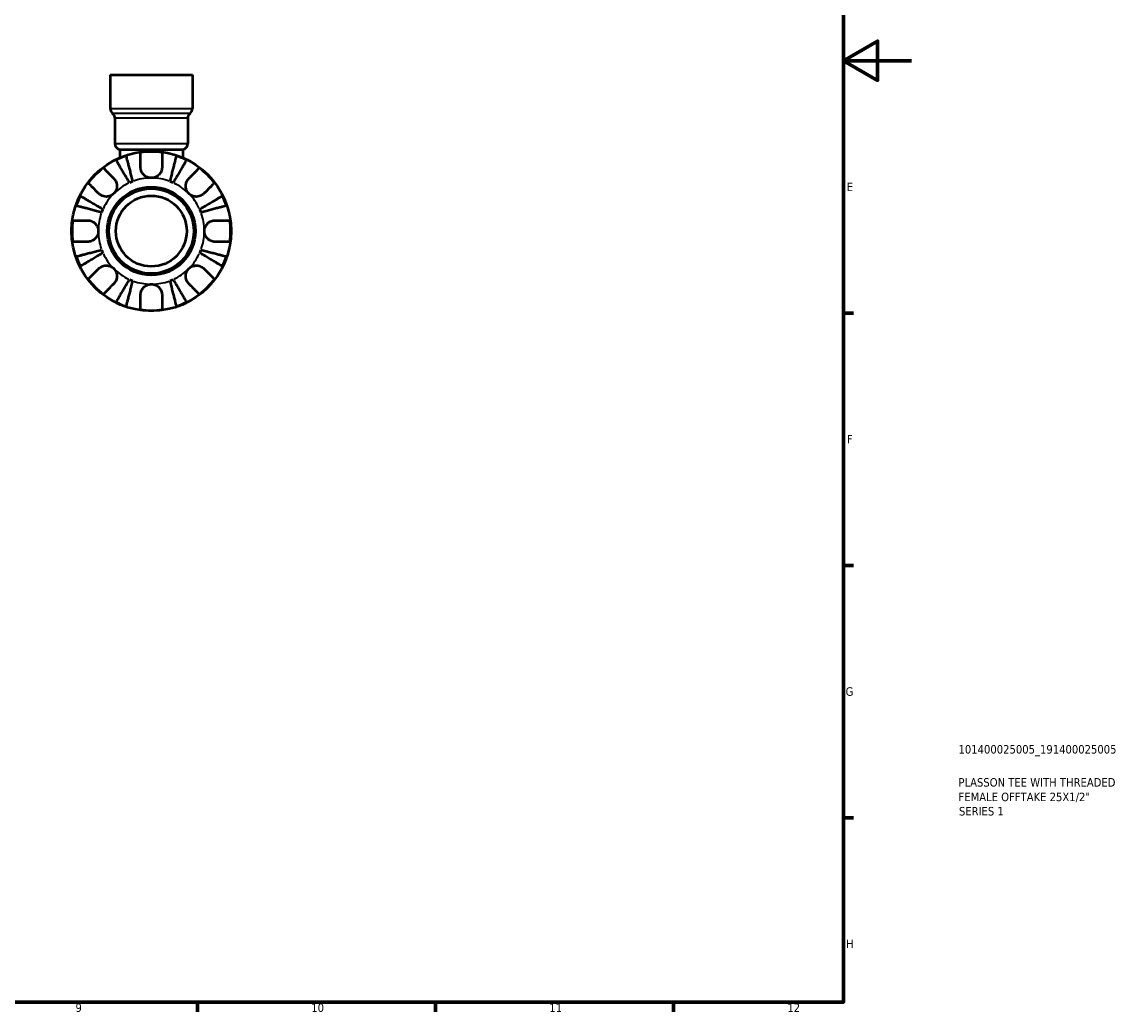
# Model space of a CAD drawing. Header units: millimetres. Extents: x 0 to 904, y 0 to 693.
# Tile 8 of 10: x 579 to 904, y 17 to 308. Entities that reach past the tile are written whole.
import ezdxf

# ---------------------------------------------------------------- set-up
doc = ezdxf.new("R2010")
doc.units = ezdxf.units.MM
for name, color, linetype, lineweight in [('Border (ISO)', 7, 'Continuous', 70), ('Title (ISO)', 7, 'Continuous', 50), ('Visible (ISO)', 7, 'Continuous', 50), ('Visible Narrow (ISO)', 7, 'Continuous', 35)]:
    doc.layers.add(name, color=color, linetype=linetype, lineweight=lineweight)
doc.styles.add('Note Text (ISO)', font='tahoma.ttf')

# ---------------------------------------------------------------- blocks, each defined once
blk = doc.blocks.new('Borders Default Border')
at = {"layer": 'Border (ISO)'}
for p, q in [((821, 222.75), (823.9, 222.75)), ((821, 148.5), (823.9, 148.5)), ((821, 74.25), (823.9, 74.25)), ((630.75, 20), (630.75, 17.1)), ((700.83, 20), (700.83, 17.1)), ((770.92, 20), (770.92, 17.1))]:
    blk.add_line(p, q, dxfattribs=at)
at = {"layer": 'Border (ISO)', "flags": 128}
for points in [[(20, 20), (20, 574), (821, 574), (821, 20), (20, 20)], [(841, 297), (821, 297), (831, 302.77), (831, 291.23), (821, 297)]]:
    blk.add_lwpolyline(points, dxfattribs=at)
at = {"layer": 'Border (ISO)', "color": 232, "true_color": 0xca0064, "char_height": 2.5, "attachment_point": 7, "style": 'Note Text (ISO)'}
for s, insert in [('E', (821.94, 258.63)), ('F', (822, 184.38)), ('G', (821.61, 110.08)), ('H', (821.74, 35.88)), ('9', (594.88, 17.05)), ('10', (664.29, 17.05)), ('11', (734.37, 17.1)), ('12', (804.46, 17.1))]:
    blk.add_mtext(s, dxfattribs=dict(at, insert=insert))
blk = doc.blocks.new('Title Blocks ISO')
at = {"layer": 'Title (ISO)', "color": 232, "true_color": 0xca0064, "style": 'Note Text (ISO)'}
for tag, p in [('PART_NUMBER_001', (33.84, 73.13)), ('DESCRIPTION_001', (33.84, 63.4)), ('DESCRIPTION_002', (33.84, 59.12)), ('DESCRIPTION_003', (33.96, 54.91))]:
    blk.add_attdef(tag, p, '', height=2.5, dxfattribs=at)

msp = doc.modelspace()

# ---------------------------------------------------------------- linework, layer by layer
at = {"layer": 'Visible (ISO)'}
for p, q in [((605.091, 292.877), (629.311, 292.877)), ((605.091, 292.877), (605.091, 282.981)), ((629.311, 292.877), (629.311, 282.981)), ((606.488, 280.072), (606.488, 272.678)), ((627.914, 280.072), (627.914, 272.678)), ((607.885, 270.874), (626.516, 270.874)), ((607.885, 270.874), (607.885, 268.452)), ((626.516, 270.874), (626.516, 268.452))]:
    msp.add_line(p, q, dxfattribs=at)
for radius in [23.5, 12.97, 12.5, 10.417]:
    msp.add_circle((617.201, 246.877), radius, dxfattribs=at)
for centre, radius, start, end in [((606.954, 282.981), 1.863, 180, 231.31781), ((627.448, 282.981), 1.863, 308.68219, 0), ((604.625, 280.072), 1.863, 0, 51.31781), ((629.777, 280.072), 1.863, 128.68219, 180), ((608.351, 272.678), 1.863, 180, 255.52249), ((617.201, 246.877), 23.341, 82.24391, 97.75609), ((626.05, 272.678), 1.863, 284.47751, 0), ((617.201, 246.877), 23.341, 108.62342, 116.37658), ((617.201, 246.877), 23.341, 63.62342, 71.37658), ((617.201, 246.877), 23.341, 127.24391, 142.75609), ((617.201, 246.877), 23.341, 37.24391, 52.75609), ((617.201, 246.877), 15.625, 110.66622, 114.33378), ((617.201, 246.877), 15.625, 65.66622, 69.33378), ((617.201, 246.877), 23.341, 153.62342, 161.37658), ((617.201, 246.877), 23.341, 18.62342, 26.37658), ((617.201, 246.877), 15.625, 155.66622, 159.33378), ((617.201, 246.877), 15.625, 20.66622, 24.33378), ((617.201, 246.877), 23.341, 172.24391, 187.75609), ((617.201, 246.877), 23.341, 352.24391, 7.75609), ((617.201, 246.877), 15.625, 200.66622, 204.33378), ((617.201, 246.877), 15.625, 335.66622, 339.33378), ((617.201, 246.877), 23.341, 198.62342, 206.37658), ((617.201, 246.877), 23.341, 333.62342, 341.37658), ((617.201, 246.877), 23.341, 217.24391, 232.75609), ((617.201, 246.877), 15.625, 245.66622, 249.33378), ((617.201, 246.877), 15.625, 290.66622, 294.33378), ((617.201, 246.877), 23.341, 307.24391, 322.75609), ((617.201, 246.877), 23.341, 243.62342, 251.37658), ((617.201, 246.877), 23.341, 288.62342, 296.37658), ((617.201, 246.877), 23.341, 262.24391, 277.75609)]:
    msp.add_arc(centre, radius, start, end, dxfattribs=at)
for points, knots in [([(614.051, 265.652), (614.051, 265.986), (614.051, 266.322), (614.051, 267.089), (614.051, 267.503), (614.051, 268.196), (614.051, 268.538), (614.051, 269.13), (614.051, 269.379), (614.051, 269.746), (614.051, 269.901), (614.051, 270.005)], [3.89239507, 3.89239507, 3.89239507, 3.89239507, 3.99831093, 3.99831093, 4.14541915, 4.14541915, 4.2913159, 4.2913159, 4.43721264, 4.43721264, 4.57824766, 4.57824766, 4.57824766, 4.57824766]), ([(620.351, 270.005), (620.351, 269.901), (620.351, 269.746), (620.351, 269.379), (620.351, 269.13), (620.351, 268.538), (620.351, 268.196), (620.351, 267.503), (620.351, 267.089), (620.351, 266.322), (620.351, 265.986), (620.351, 265.652)], [0.14941001, 0.14941001, 0.14941001, 0.14941001, 0.29044502, 0.29044502, 0.43634177, 0.43634177, 0.58223851, 0.58223851, 0.72934673, 0.72934673, 0.83526259, 0.83526259, 0.83526259, 0.83526259]), ([(610.762, 261.114), (610.514, 261.536), (610.243, 261.996), (609.712, 262.898), (609.452, 263.339), (608.994, 264.116), (608.754, 264.524), (608.305, 265.286), (608.097, 265.639), (607.747, 266.233), (607.574, 266.527), (607.275, 267.035), (607.149, 267.249), (606.962, 267.565), (606.884, 267.699), (606.831, 267.788)], [3.5133937, 3.5133937, 3.5133937, 3.5133937, 3.6601181, 3.6601181, 3.8068425, 3.8068425, 3.9529976, 3.9529976, 4.0991526, 4.0991526, 4.2449679, 4.2449679, 4.3907831, 4.3907831, 4.5326305, 4.5326305, 4.5326305, 4.5326305]), ([(609.747, 268.996), (609.773, 268.896), (609.812, 268.746), (609.904, 268.39), (609.966, 268.15), (610.113, 267.579), (610.199, 267.248), (610.371, 266.582), (610.474, 266.184), (610.695, 265.328), (610.814, 264.87), (611.04, 263.996), (611.168, 263.501), (611.43, 262.488), (611.564, 261.971), (611.686, 261.497)], [0.1494024, 0.1494024, 0.1494024, 0.1494024, 0.2912498, 0.2912498, 0.4370651, 0.4370651, 0.5828803, 0.5828803, 0.7290354, 0.7290354, 0.8751905, 0.8751905, 1.0219149, 1.0219149, 1.1686392, 1.1686392, 1.1686392, 1.1686392]), ([(622.715, 261.497), (622.838, 261.971), (622.971, 262.488), (623.233, 263.501), (623.362, 263.996), (623.587, 264.87), (623.706, 265.328), (623.927, 266.184), (624.03, 266.582), (624.203, 267.248), (624.288, 267.579), (624.436, 268.15), (624.498, 268.39), (624.59, 268.746), (624.629, 268.896), (624.655, 268.996)], [3.5133937, 3.5133937, 3.5133937, 3.5133937, 3.6601181, 3.6601181, 3.8068425, 3.8068425, 3.9529976, 3.9529976, 4.0991526, 4.0991526, 4.2449679, 4.2449679, 4.3907831, 4.3907831, 4.5326305, 4.5326305, 4.5326305, 4.5326305]), ([(627.57, 267.788), (627.518, 267.699), (627.439, 267.565), (627.252, 267.249), (627.127, 267.035), (626.828, 266.527), (626.654, 266.233), (626.304, 265.639), (626.096, 265.286), (625.647, 264.524), (625.407, 264.116), (624.949, 263.339), (624.689, 262.898), (624.158, 261.996), (623.887, 261.536), (623.639, 261.114)], [0.1494024, 0.1494024, 0.1494024, 0.1494024, 0.2912498, 0.2912498, 0.4370651, 0.4370651, 0.5828803, 0.5828803, 0.7290354, 0.7290354, 0.8751905, 0.8751905, 1.0219149, 1.0219149, 1.1686392, 1.1686392, 1.1686392, 1.1686392]), ([(603.075, 265.458), (603.148, 265.385), (603.257, 265.275), (603.517, 265.016), (603.693, 264.84), (604.111, 264.421), (604.354, 264.179), (604.844, 263.689), (605.136, 263.396), (605.678, 262.855), (605.917, 262.616), (606.152, 262.381)], [0.14941001, 0.14941001, 0.14941001, 0.14941001, 0.29044502, 0.29044502, 0.43634177, 0.43634177, 0.58223851, 0.58223851, 0.72934673, 0.72934673, 0.83526259, 0.83526259, 0.83526259, 0.83526259]), ([(617.201, 262.502), (616.95, 262.502), (616.701, 262.532), (616.19, 262.656), (615.932, 262.756), (615.335, 263.082), (615.023, 263.342), (614.596, 263.861), (614.453, 264.089), (614.27, 264.485), (614.212, 264.644), (614.125, 264.954), (614.095, 265.105), (614.059, 265.388), (614.051, 265.521), (614.051, 265.652)], [0, 0, 0, 0, 0.07514839, 0.07514839, 0.15775683, 0.15775683, 0.27887104, 0.27887104, 0.36056434, 0.36056434, 0.41315921, 0.41315921, 0.46174689, 0.46174689, 0.50485698, 0.50485698, 0.50485698, 0.50485698]), ([(620.351, 265.652), (620.351, 265.64), (620.351, 265.628), (620.348, 265.446), (620.333, 265.275), (620.276, 264.955), (620.239, 264.807), (620.132, 264.484), (620.057, 264.311), (619.812, 263.861), (619.613, 263.6), (619.095, 263.107), (618.769, 262.894), (618.029, 262.585), (617.617, 262.502), (617.201, 262.502)], [-0.51072287, -0.51072287, -0.51072287, -0.51072287, -0.50653573, -0.50653573, -0.4498196, -0.4498196, -0.40070764, -0.40070764, -0.34173664, -0.34173664, -0.24159774, -0.24159774, -0.12498377, -0.12498377, 0, 0, 0, 0]), ([(628.249, 262.381), (628.485, 262.616), (628.723, 262.855), (629.265, 263.396), (629.558, 263.689), (630.047, 264.179), (630.29, 264.421), (630.708, 264.84), (630.884, 265.016), (631.144, 265.275), (631.254, 265.385), (631.327, 265.458)], [3.89239507, 3.89239507, 3.89239507, 3.89239507, 3.99831093, 3.99831093, 4.14541915, 4.14541915, 4.2913159, 4.2913159, 4.43721264, 4.43721264, 4.57824766, 4.57824766, 4.57824766, 4.57824766]), ([(601.697, 257.926), (601.462, 258.162), (601.224, 258.4), (600.682, 258.942), (600.389, 259.234), (599.899, 259.724), (599.657, 259.967), (599.238, 260.385), (599.063, 260.561), (598.803, 260.821), (598.693, 260.93), (598.62, 261.004)], [3.89239507, 3.89239507, 3.89239507, 3.89239507, 3.99831093, 3.99831093, 4.14541915, 4.14541915, 4.2913159, 4.2913159, 4.43721264, 4.43721264, 4.57824766, 4.57824766, 4.57824766, 4.57824766]), ([(606.152, 262.381), (606.238, 262.295), (606.32, 262.203), (606.522, 261.947), (606.633, 261.776), (606.824, 261.402), (606.903, 261.202), (607.041, 260.703), (607.08, 260.402), (607.067, 259.706), (606.987, 259.318), (606.679, 258.57), (606.447, 258.22), (606.152, 257.926)], [-0.50766593, -0.50766593, -0.50766593, -0.50766593, -0.46718991, -0.46718991, -0.40200215, -0.40200215, -0.33506637, -0.33506637, -0.24300458, -0.24300458, -0.12488859, -0.12488859, 0, 0, 0, 0]), ([(628.249, 257.926), (628.093, 258.082), (627.955, 258.253), (627.706, 258.635), (627.601, 258.846), (627.403, 259.386), (627.338, 259.721), (627.319, 260.377), (627.357, 260.691), (627.498, 261.201), (627.577, 261.402), (627.768, 261.775), (627.879, 261.947), (628.081, 262.202), (628.163, 262.294), (628.249, 262.381)], [0, 0, 0, 0, 0.06608139, 0.06608139, 0.13667451, 0.13667451, 0.23873403, 0.23873403, 0.33457773, 0.33457773, 0.40157847, 0.40157847, 0.46685307, 0.46685307, 0.50745344, 0.50745344, 0.50745344, 0.50745344]), ([(635.782, 261.004), (635.708, 260.93), (635.599, 260.821), (635.339, 260.561), (635.163, 260.385), (634.745, 259.967), (634.502, 259.724), (634.012, 259.234), (633.72, 258.942), (633.178, 258.4), (632.94, 258.162), (632.704, 257.926)], [0.14941001, 0.14941001, 0.14941001, 0.14941001, 0.29044502, 0.29044502, 0.43634177, 0.43634177, 0.58223851, 0.58223851, 0.72934673, 0.72934673, 0.83526259, 0.83526259, 0.83526259, 0.83526259]), ([(596.29, 257.247), (596.379, 257.195), (596.513, 257.116), (596.829, 256.929), (597.043, 256.804), (597.551, 256.504), (597.845, 256.331), (598.439, 255.981), (598.792, 255.773), (599.554, 255.324), (599.962, 255.084), (600.739, 254.626), (601.181, 254.366), (602.082, 253.835), (602.542, 253.564), (602.964, 253.316)], [0.1494024, 0.1494024, 0.1494024, 0.1494024, 0.2912498, 0.2912498, 0.4370651, 0.4370651, 0.5828803, 0.5828803, 0.7290354, 0.7290354, 0.8751905, 0.8751905, 1.0219149, 1.0219149, 1.1686392, 1.1686392, 1.1686392, 1.1686392]), ([(606.152, 257.926), (605.996, 257.77), (605.825, 257.631), (605.443, 257.383), (605.232, 257.278), (604.692, 257.079), (604.357, 257.015), (603.701, 256.995), (603.387, 257.034), (602.877, 257.175), (602.676, 257.254), (602.303, 257.445), (602.131, 257.556), (601.876, 257.758), (601.784, 257.84), (601.697, 257.926)], [0, 0, 0, 0, 0.06608139, 0.06608139, 0.13667451, 0.13667451, 0.23873403, 0.23873403, 0.33457773, 0.33457773, 0.40157847, 0.40157847, 0.46685307, 0.46685307, 0.50745344, 0.50745344, 0.50745344, 0.50745344]), ([(632.704, 257.926), (632.618, 257.84), (632.526, 257.758), (632.27, 257.556), (632.099, 257.445), (631.726, 257.254), (631.525, 257.175), (631.026, 257.037), (630.725, 256.998), (630.029, 257.011), (629.641, 257.091), (628.893, 257.399), (628.544, 257.632), (628.249, 257.926)], [-0.50766593, -0.50766593, -0.50766593, -0.50766593, -0.46718991, -0.46718991, -0.40200215, -0.40200215, -0.33506637, -0.33506637, -0.24300458, -0.24300458, -0.12488859, -0.12488859, 0, 0, 0, 0]), ([(631.438, 253.316), (631.859, 253.564), (632.319, 253.835), (633.221, 254.366), (633.662, 254.626), (634.439, 255.084), (634.847, 255.324), (635.609, 255.773), (635.963, 255.981), (636.556, 256.331), (636.851, 256.504), (637.359, 256.804), (637.572, 256.929), (637.889, 257.116), (638.023, 257.195), (638.112, 257.247)], [3.5133937, 3.5133937, 3.5133937, 3.5133937, 3.6601181, 3.6601181, 3.8068425, 3.8068425, 3.9529976, 3.9529976, 4.0991526, 4.0991526, 4.2449679, 4.2449679, 4.3907831, 4.3907831, 4.5326305, 4.5326305, 4.5326305, 4.5326305]), ([(602.581, 252.392), (602.108, 252.514), (601.59, 252.648), (600.578, 252.91), (600.082, 253.038), (599.208, 253.264), (598.75, 253.383), (597.894, 253.604), (597.497, 253.707), (596.83, 253.879), (596.499, 253.965), (595.928, 254.112), (595.688, 254.175), (595.333, 254.266), (595.182, 254.305), (595.082, 254.331)], [3.5133937, 3.5133937, 3.5133937, 3.5133937, 3.6601181, 3.6601181, 3.8068425, 3.8068425, 3.9529976, 3.9529976, 4.0991526, 4.0991526, 4.2449679, 4.2449679, 4.3907831, 4.3907831, 4.5326305, 4.5326305, 4.5326305, 4.5326305]), ([(639.319, 254.331), (639.219, 254.305), (639.069, 254.266), (638.713, 254.175), (638.473, 254.112), (637.902, 253.965), (637.572, 253.879), (636.905, 253.707), (636.507, 253.604), (635.651, 253.383), (635.193, 253.264), (634.32, 253.038), (633.824, 252.91), (632.811, 252.648), (632.294, 252.514), (631.82, 252.392)], [0.1494024, 0.1494024, 0.1494024, 0.1494024, 0.2912498, 0.2912498, 0.4370651, 0.4370651, 0.5828803, 0.5828803, 0.7290354, 0.7290354, 0.8751905, 0.8751905, 1.0219149, 1.0219149, 1.1686392, 1.1686392, 1.1686392, 1.1686392]), ([(594.073, 250.027), (594.177, 250.027), (594.332, 250.027), (594.699, 250.027), (594.948, 250.027), (595.54, 250.027), (595.883, 250.027), (596.575, 250.027), (596.989, 250.027), (597.756, 250.027), (598.093, 250.027), (598.426, 250.027)], [0.14941001, 0.14941001, 0.14941001, 0.14941001, 0.29044502, 0.29044502, 0.43634177, 0.43634177, 0.58223851, 0.58223851, 0.72934673, 0.72934673, 0.83526259, 0.83526259, 0.83526259, 0.83526259]), ([(598.426, 250.027), (598.557, 250.027), (598.689, 250.019), (599.014, 249.978), (599.207, 249.936), (599.596, 249.809), (599.79, 249.725), (600.239, 249.471), (600.481, 249.284), (600.965, 248.782), (601.182, 248.452), (601.493, 247.706), (601.576, 247.294), (601.576, 246.877)], [-0.50816407, -0.50816407, -0.50816407, -0.50816407, -0.46460526, -0.46460526, -0.40154747, -0.40154747, -0.3356183, -0.3356183, -0.24286964, -0.24286964, -0.12490659, -0.12490659, 0, 0, 0, 0]), ([(632.826, 246.877), (632.826, 247.097), (632.849, 247.316), (632.943, 247.759), (633.017, 247.983), (633.286, 248.568), (633.529, 248.902), (634.04, 249.379), (634.276, 249.545), (634.714, 249.771), (634.904, 249.847), (635.294, 249.96), (635.492, 249.996), (635.785, 250.023), (635.881, 250.027), (635.976, 250.027)], [-2.17667965, -2.17667965, -2.17667965, -2.17667965, -2.11086653, -2.11086653, -2.04055216, -2.04055216, -1.91738302, -1.91738302, -1.82942275, -1.82942275, -1.76558177, -1.76558177, -1.70117883, -1.70117883, -1.66961913, -1.66961913, -1.66961913, -1.66961913]), ([(635.976, 250.027), (636.309, 250.027), (636.646, 250.027), (637.412, 250.027), (637.826, 250.027), (638.519, 250.027), (638.862, 250.027), (639.453, 250.027), (639.702, 250.027), (640.069, 250.027), (640.225, 250.027), (640.328, 250.027)], [3.89239507, 3.89239507, 3.89239507, 3.89239507, 3.99831093, 3.99831093, 4.14541915, 4.14541915, 4.2913159, 4.2913159, 4.43721264, 4.43721264, 4.57824766, 4.57824766, 4.57824766, 4.57824766]), ([(601.576, 246.877), (601.576, 246.658), (601.553, 246.439), (601.459, 245.995), (601.385, 245.772), (601.115, 245.187), (600.873, 244.853), (600.362, 244.376), (600.125, 244.21), (599.687, 243.984), (599.497, 243.908), (599.107, 243.795), (598.91, 243.759), (598.617, 243.732), (598.521, 243.727), (598.426, 243.727)], [-2.17667965, -2.17667965, -2.17667965, -2.17667965, -2.11086653, -2.11086653, -2.04055216, -2.04055216, -1.91738302, -1.91738302, -1.82942275, -1.82942275, -1.76558177, -1.76558177, -1.70117883, -1.70117883, -1.66961913, -1.66961913, -1.66961913, -1.66961913]), ([(635.976, 243.727), (635.845, 243.727), (635.713, 243.736), (635.387, 243.777), (635.194, 243.819), (634.805, 243.945), (634.611, 244.03), (634.162, 244.284), (633.92, 244.471), (633.436, 244.973), (633.219, 245.303), (632.908, 246.049), (632.826, 246.461), (632.826, 246.877)], [-0.50816407, -0.50816407, -0.50816407, -0.50816407, -0.46460526, -0.46460526, -0.40154747, -0.40154747, -0.3356183, -0.3356183, -0.24286964, -0.24286964, -0.12490659, -0.12490659, 0, 0, 0, 0]), ([(598.426, 243.727), (598.093, 243.727), (597.756, 243.727), (596.989, 243.727), (596.575, 243.727), (595.883, 243.727), (595.54, 243.727), (594.948, 243.727), (594.699, 243.727), (594.332, 243.727), (594.177, 243.727), (594.073, 243.727)], [3.89239507, 3.89239507, 3.89239507, 3.89239507, 3.99831093, 3.99831093, 4.14541915, 4.14541915, 4.2913159, 4.2913159, 4.43721264, 4.43721264, 4.57824766, 4.57824766, 4.57824766, 4.57824766]), ([(595.082, 239.424), (595.182, 239.45), (595.333, 239.488), (595.688, 239.58), (595.928, 239.642), (596.499, 239.79), (596.83, 239.876), (597.497, 240.048), (597.894, 240.151), (598.75, 240.372), (599.208, 240.491), (600.082, 240.717), (600.578, 240.845), (601.59, 241.107), (602.108, 241.241), (602.581, 241.363)], [0.1494024, 0.1494024, 0.1494024, 0.1494024, 0.2912498, 0.2912498, 0.4370651, 0.4370651, 0.5828803, 0.5828803, 0.7290354, 0.7290354, 0.8751905, 0.8751905, 1.0219149, 1.0219149, 1.1686392, 1.1686392, 1.1686392, 1.1686392]), ([(631.82, 241.363), (632.294, 241.241), (632.811, 241.107), (633.824, 240.845), (634.32, 240.717), (635.193, 240.491), (635.651, 240.372), (636.507, 240.151), (636.905, 240.048), (637.572, 239.876), (637.902, 239.79), (638.473, 239.642), (638.713, 239.58), (639.069, 239.488), (639.219, 239.45), (639.319, 239.424)], [3.5133937, 3.5133937, 3.5133937, 3.5133937, 3.6601181, 3.6601181, 3.8068425, 3.8068425, 3.9529976, 3.9529976, 4.0991526, 4.0991526, 4.2449679, 4.2449679, 4.3907831, 4.3907831, 4.5326305, 4.5326305, 4.5326305, 4.5326305]), ([(640.328, 243.727), (640.225, 243.727), (640.069, 243.727), (639.702, 243.727), (639.453, 243.727), (638.862, 243.727), (638.519, 243.727), (637.826, 243.727), (637.412, 243.727), (636.646, 243.727), (636.309, 243.727), (635.976, 243.727)], [0.14941001, 0.14941001, 0.14941001, 0.14941001, 0.29044502, 0.29044502, 0.43634177, 0.43634177, 0.58223851, 0.58223851, 0.72934673, 0.72934673, 0.83526259, 0.83526259, 0.83526259, 0.83526259]), ([(602.964, 240.439), (602.542, 240.191), (602.082, 239.92), (601.181, 239.389), (600.739, 239.129), (599.962, 238.671), (599.554, 238.431), (598.792, 237.982), (598.439, 237.774), (597.845, 237.424), (597.551, 237.251), (597.043, 236.951), (596.829, 236.826), (596.513, 236.639), (596.379, 236.56), (596.29, 236.508)], [3.5133937, 3.5133937, 3.5133937, 3.5133937, 3.6601181, 3.6601181, 3.8068425, 3.8068425, 3.9529976, 3.9529976, 4.0991526, 4.0991526, 4.2449679, 4.2449679, 4.3907831, 4.3907831, 4.5326305, 4.5326305, 4.5326305, 4.5326305]), ([(638.112, 236.508), (638.023, 236.56), (637.889, 236.639), (637.572, 236.826), (637.359, 236.951), (636.851, 237.251), (636.556, 237.424), (635.963, 237.774), (635.609, 237.982), (634.847, 238.431), (634.439, 238.671), (633.662, 239.129), (633.221, 239.389), (632.319, 239.92), (631.859, 240.191), (631.438, 240.439)], [0.1494024, 0.1494024, 0.1494024, 0.1494024, 0.2912498, 0.2912498, 0.4370651, 0.4370651, 0.5828803, 0.5828803, 0.7290354, 0.7290354, 0.8751905, 0.8751905, 1.0219149, 1.0219149, 1.1686392, 1.1686392, 1.1686392, 1.1686392]), ([(598.62, 232.751), (598.693, 232.824), (598.803, 232.934), (599.063, 233.194), (599.238, 233.37), (599.657, 233.788), (599.899, 234.031), (600.389, 234.52), (600.682, 234.813), (601.224, 235.355), (601.462, 235.593), (601.697, 235.829)], [0.14941001, 0.14941001, 0.14941001, 0.14941001, 0.29044502, 0.29044502, 0.43634177, 0.43634177, 0.58223851, 0.58223851, 0.72934673, 0.72934673, 0.83526259, 0.83526259, 0.83526259, 0.83526259]), ([(601.697, 235.829), (601.784, 235.915), (601.876, 235.997), (602.131, 236.199), (602.302, 236.31), (602.676, 236.501), (602.876, 236.58), (603.375, 236.718), (603.676, 236.757), (604.373, 236.744), (604.76, 236.664), (605.508, 236.356), (605.858, 236.123), (606.152, 235.829)], [-0.50766593, -0.50766593, -0.50766593, -0.50766593, -0.46718991, -0.46718991, -0.40200215, -0.40200215, -0.33506637, -0.33506637, -0.24300458, -0.24300458, -0.12488859, -0.12488859, 0, 0, 0, 0]), ([(606.152, 235.829), (606.308, 235.673), (606.447, 235.502), (606.695, 235.119), (606.8, 234.908), (606.999, 234.369), (607.063, 234.034), (607.083, 233.378), (607.044, 233.064), (606.903, 232.553), (606.824, 232.353), (606.633, 231.98), (606.522, 231.808), (606.321, 231.553), (606.238, 231.46), (606.152, 231.374)], [0, 0, 0, 0, 0.06608139, 0.06608139, 0.13667451, 0.13667451, 0.23873403, 0.23873403, 0.33457773, 0.33457773, 0.40157847, 0.40157847, 0.46685307, 0.46685307, 0.50745344, 0.50745344, 0.50745344, 0.50745344]), ([(628.249, 231.374), (628.163, 231.46), (628.081, 231.552), (627.879, 231.808), (627.769, 231.979), (627.577, 232.352), (627.498, 232.553), (627.36, 233.052), (627.322, 233.353), (627.334, 234.049), (627.414, 234.437), (627.722, 235.185), (627.955, 235.535), (628.249, 235.829)], [-0.50766593, -0.50766593, -0.50766593, -0.50766593, -0.46718991, -0.46718991, -0.40200215, -0.40200215, -0.33506637, -0.33506637, -0.24300458, -0.24300458, -0.12488859, -0.12488859, 0, 0, 0, 0]), ([(628.249, 235.829), (628.405, 235.985), (628.577, 236.124), (628.959, 236.372), (629.17, 236.477), (629.709, 236.676), (630.045, 236.74), (630.7, 236.76), (631.014, 236.721), (631.525, 236.58), (631.725, 236.501), (632.099, 236.31), (632.27, 236.199), (632.526, 235.997), (632.618, 235.915), (632.704, 235.829)], [0, 0, 0, 0, 0.06608139, 0.06608139, 0.13667451, 0.13667451, 0.23873403, 0.23873403, 0.33457773, 0.33457773, 0.40157847, 0.40157847, 0.46685307, 0.46685307, 0.50745344, 0.50745344, 0.50745344, 0.50745344]), ([(632.704, 235.829), (632.94, 235.593), (633.178, 235.355), (633.72, 234.813), (634.012, 234.52), (634.502, 234.031), (634.745, 233.788), (635.163, 233.37), (635.339, 233.194), (635.599, 232.934), (635.708, 232.824), (635.782, 232.751)], [3.89239507, 3.89239507, 3.89239507, 3.89239507, 3.99831093, 3.99831093, 4.14541915, 4.14541915, 4.2913159, 4.2913159, 4.43721264, 4.43721264, 4.57824766, 4.57824766, 4.57824766, 4.57824766]), ([(606.152, 231.374), (605.917, 231.139), (605.678, 230.9), (605.136, 230.358), (604.844, 230.066), (604.354, 229.576), (604.111, 229.333), (603.693, 228.915), (603.517, 228.739), (603.257, 228.479), (603.148, 228.37), (603.075, 228.297)], [3.89239507, 3.89239507, 3.89239507, 3.89239507, 3.99831093, 3.99831093, 4.14541915, 4.14541915, 4.2913159, 4.2913159, 4.43721264, 4.43721264, 4.57824766, 4.57824766, 4.57824766, 4.57824766]), ([(606.831, 225.967), (606.884, 226.056), (606.962, 226.19), (607.149, 226.506), (607.275, 226.72), (607.574, 227.228), (607.747, 227.522), (608.097, 228.116), (608.305, 228.469), (608.754, 229.231), (608.994, 229.639), (609.452, 230.416), (609.712, 230.857), (610.243, 231.759), (610.514, 232.219), (610.762, 232.641)], [0.1494024, 0.1494024, 0.1494024, 0.1494024, 0.2912498, 0.2912498, 0.4370651, 0.4370651, 0.5828803, 0.5828803, 0.7290354, 0.7290354, 0.8751905, 0.8751905, 1.0219149, 1.0219149, 1.1686392, 1.1686392, 1.1686392, 1.1686392]), ([(611.686, 232.258), (611.564, 231.784), (611.43, 231.267), (611.168, 230.254), (611.04, 229.759), (610.814, 228.885), (610.695, 228.427), (610.474, 227.571), (610.371, 227.173), (610.199, 226.507), (610.113, 226.176), (609.966, 225.605), (609.904, 225.365), (609.812, 225.009), (609.773, 224.859), (609.747, 224.759)], [3.5133937, 3.5133937, 3.5133937, 3.5133937, 3.6601181, 3.6601181, 3.8068425, 3.8068425, 3.9529976, 3.9529976, 4.0991526, 4.0991526, 4.2449679, 4.2449679, 4.3907831, 4.3907831, 4.5326305, 4.5326305, 4.5326305, 4.5326305]), ([(614.051, 228.102), (614.051, 228.233), (614.059, 228.366), (614.1, 228.691), (614.143, 228.884), (614.269, 229.273), (614.354, 229.467), (614.608, 229.916), (614.794, 230.158), (615.297, 230.642), (615.627, 230.859), (616.372, 231.17), (616.784, 231.252), (617.201, 231.252)], [-0.50816407, -0.50816407, -0.50816407, -0.50816407, -0.46460526, -0.46460526, -0.40154747, -0.40154747, -0.3356183, -0.3356183, -0.24286964, -0.24286964, -0.12490659, -0.12490659, 0, 0, 0, 0]), ([(617.201, 231.252), (617.42, 231.252), (617.639, 231.23), (618.083, 231.136), (618.306, 231.062), (618.891, 230.792), (619.226, 230.55), (619.702, 230.039), (619.868, 229.802), (620.094, 229.364), (620.17, 229.174), (620.283, 228.784), (620.32, 228.586), (620.346, 228.293), (620.351, 228.198), (620.351, 228.102)], [-2.17667965, -2.17667965, -2.17667965, -2.17667965, -2.11086653, -2.11086653, -2.04055216, -2.04055216, -1.91738302, -1.91738302, -1.82942275, -1.82942275, -1.76558177, -1.76558177, -1.70117883, -1.70117883, -1.66961913, -1.66961913, -1.66961913, -1.66961913]), ([(624.655, 224.759), (624.629, 224.859), (624.59, 225.009), (624.498, 225.365), (624.436, 225.605), (624.288, 226.176), (624.203, 226.507), (624.03, 227.173), (623.927, 227.571), (623.706, 228.427), (623.587, 228.885), (623.362, 229.759), (623.233, 230.254), (622.971, 231.267), (622.838, 231.784), (622.715, 232.258)], [0.1494024, 0.1494024, 0.1494024, 0.1494024, 0.2912498, 0.2912498, 0.4370651, 0.4370651, 0.5828803, 0.5828803, 0.7290354, 0.7290354, 0.8751905, 0.8751905, 1.0219149, 1.0219149, 1.1686392, 1.1686392, 1.1686392, 1.1686392]), ([(623.639, 232.641), (623.887, 232.219), (624.158, 231.759), (624.689, 230.857), (624.949, 230.416), (625.407, 229.639), (625.647, 229.231), (626.096, 228.469), (626.304, 228.116), (626.654, 227.522), (626.828, 227.228), (627.127, 226.72), (627.252, 226.506), (627.439, 226.19), (627.518, 226.056), (627.57, 225.967)], [3.5133937, 3.5133937, 3.5133937, 3.5133937, 3.6601181, 3.6601181, 3.8068425, 3.8068425, 3.9529976, 3.9529976, 4.0991526, 4.0991526, 4.2449679, 4.2449679, 4.3907831, 4.3907831, 4.5326305, 4.5326305, 4.5326305, 4.5326305]), ([(631.327, 228.297), (631.254, 228.37), (631.144, 228.479), (630.884, 228.739), (630.708, 228.915), (630.29, 229.333), (630.047, 229.576), (629.558, 230.066), (629.265, 230.358), (628.723, 230.9), (628.485, 231.139), (628.249, 231.374)], [0.14941001, 0.14941001, 0.14941001, 0.14941001, 0.29044502, 0.29044502, 0.43634177, 0.43634177, 0.58223851, 0.58223851, 0.72934673, 0.72934673, 0.83526259, 0.83526259, 0.83526259, 0.83526259]), ([(614.051, 223.75), (614.051, 223.854), (614.051, 224.009), (614.051, 224.376), (614.051, 224.625), (614.051, 225.217), (614.051, 225.559), (614.051, 226.252), (614.051, 226.666), (614.051, 227.433), (614.051, 227.769), (614.051, 228.102)], [0.14941001, 0.14941001, 0.14941001, 0.14941001, 0.29044502, 0.29044502, 0.43634177, 0.43634177, 0.58223851, 0.58223851, 0.72934673, 0.72934673, 0.83526259, 0.83526259, 0.83526259, 0.83526259]), ([(620.351, 228.102), (620.351, 227.769), (620.351, 227.433), (620.351, 226.666), (620.351, 226.252), (620.351, 225.559), (620.351, 225.217), (620.351, 224.625), (620.351, 224.376), (620.351, 224.009), (620.351, 223.854), (620.351, 223.75)], [3.89239507, 3.89239507, 3.89239507, 3.89239507, 3.99831093, 3.99831093, 4.14541915, 4.14541915, 4.2913159, 4.2913159, 4.43721264, 4.43721264, 4.57824766, 4.57824766, 4.57824766, 4.57824766])]:
    msp.add_open_spline(points, degree=3, knots=knots, dxfattribs=at)
at = {"layer": 'Visible Narrow (ISO)'}
for p, q in [((605.24, 282.981), (629.162, 282.981)), ((628.472, 281.526), (605.93, 281.526)), ((627.782, 280.072), (606.62, 280.072)), ((606.62, 272.678), (627.782, 272.678))]:
    msp.add_line(p, q, dxfattribs=at)
for start, end in [(115.36709, 133.96669), (91.03331, 109.63291), (70.36709, 88.96669), (46.03331, 64.63291), (136.03331, 154.63291), (25.36709, 43.96669), (160.36709, 178.96669), (1.03331, 19.63291), (181.03331, 199.63291), (340.36709, 358.96669), (205.36709, 223.96669), (316.03331, 334.63291), (226.03331, 244.63291), (295.36709, 313.96669), (250.36709, 268.96669), (271.03331, 289.63291)]:
    msp.add_arc((617.201, 246.877), 15.625, start, end, dxfattribs=at)

# ---------------------------------------------------------------- block references
msp.add_blockref('Borders Default Border', (0, 0))
msp.add_blockref('Title Blocks ISO', (821, 20)).add_auto_attribs({'PART_NUMBER_001': '101400025005_191400025005', 'DESCRIPTION_001': 'PLASSON TEE WITH THREADED', 'DESCRIPTION_002': 'FEMALE OFFTAKE 25X1/2"', 'DESCRIPTION_003': 'SERIES 1'})

doc.saveas('drawing.dxf')
